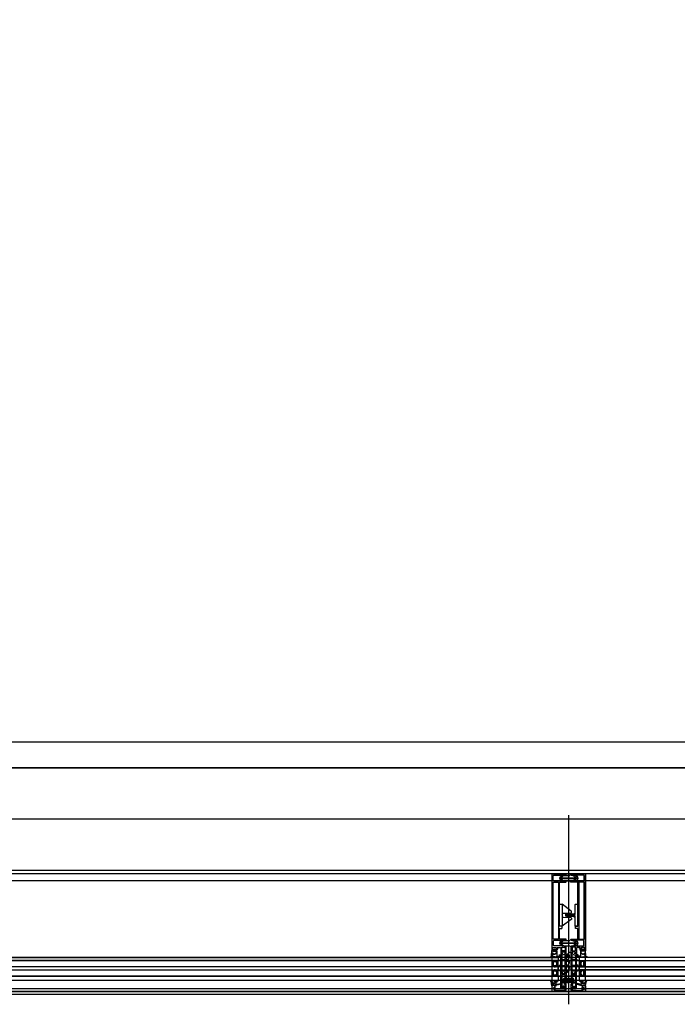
# Model space of a CAD drawing. Header units: millimetres. Extents: x 373037 to 682063, y 76092 to 274210.
# Tile 33 of 256: x 658876 to 660155, y 249572 to 251487. Entities that reach past the tile are written whole.
import ezdxf

# ---------------------------------------------------------------- set-up
doc = ezdxf.new("R2010")
doc.units = ezdxf.units.MM
doc.header["$LTSCALE"] = 100
doc.linetypes.add('ČÁRKOVANÁ', pattern=[19.05, 12.7, -6.35])
doc.layers.get('0').update_dxf_attribs({"linetype": 'CONTINUOUS'})
doc.layers.add('PUDORYS', color=253, linetype='CONTINUOUS')

# ---------------------------------------------------------------- blocks, each defined once
blk = doc.blocks.new('244748_a')
blk.add_lwpolyline([(8.3, -1.7, 0.082248), (6.3, -0.9, -1.09695), (6.9, -0.1, -0.315353), (11.3, -5.2, -0.480529), (10.9, -5.6), (4.3, -5.6), (4.1, -5.5), (-16.5, -5.5), (-16.7, -5.6), (-20.4, -5.6, 0.574019), (-21.9, -4.8), (-23, -5.4, 0.524827), (-23, -5.9), (-21.9, -6.5, 0.574021), (-20.4, -5.7), (-16.7, -5.7), (-16.5, -5.9), (4.1, -5.9), (4.3, -5.7), (10.9, -5.7, -0.480529), (11.3, -6.1, -0.326229), (6.9, -11.1, -1.09695), (6.3, -10.3, 0.081457), (8.3, -9.6, 0.599203), (7.5, -8.1), (5.5, -8.1, 0.198965), (5.2, -8.2), (2.2, -11.2), (0.9, -12, -0.738038), (0.5, -11.6), (0.9, -11, 1), (0.3, -10.7), (0, -11.3), (-1, -11.3, 0.619205), (-1.4, -12.1), (-1.3, -12.4, -0.808139), (-2, -13), (-3.6, -11.4, 0.198906), (-4.3, -11.2), (-15, -11.2, -0.198936), (-16.8, -10.4), (-19, -8.2, 0.198942), (-19.3, -8.1), (-20.7, -8.1, 0.500217), (-21.1, -8.7, 0.122037), (-18.5, -10.3, -1.093735), (-19.1, -11.1, -0.240768), (-23.7, -6.1, -0.106226), (-23.7, -5.2, -0.256232), (-19, -0.1, -1.093735), (-18.4, -0.9, 0.116856), (-21.1, -2.6, 0.500217), (-20.7, -3.3), (-19.3, -3.3, 0.198942), (-19, -3.1), (-16.8, -0.9, -0.198936), (-15, -0.2), (-4.3, -0.2, 0.198907), (-3.6, 0.1), (-2, 1.7, -0.808139), (-1.3, 1.1), (-1.4, 0.8, 0.619205), (-1, 0), (0, 0), (0.3, -0.6, 1), (0.9, -0.3), (0.5, 0.3, -0.738038), (0.9, 0.7), (2.2, -0.2), (5.2, -3.1, 0.198965), (5.5, -3.3), (7.5, -3.3, 0.599203)], format="xyb", close=True)
blk = doc.blocks.new('236134_0100_s_v')
for points in [[(22.8, -23), (22.8, -5), (42, -5, 0.414214), (43, -4), (43, -1, 0.414214), (42, 0), (1, 0, 0.414214), (0, -1), (0, -4, 0.414214), (1, -5), (20.2, -5), (20.2, -23)], [(15, -5, -0.414214), (19, -9), (19, -16.6, 0.165764), (19.5, -23), (23.5, -23, 0.165764), (24, -16.6), (24, -9, -0.414214), (28, -5)]]:
    blk.add_lwpolyline(points, format="xyb")
blk = doc.blocks.new('236134_0200_s_v')
for points in [[(19.6, 5, -0.41166), (17.6, 7), (17.4, 22.2, 0.344217), (17.1, 22.7), (16, 23), (14, 23, 0.240828), (13.2, 22.6), (0.2, 4.6)], [(23.4, 5, 0.41166), (25.4, 7), (25.6, 22.2, -0.344217), (25.9, 22.7), (27, 23), (29, 23, -0.240828), (29.8, 22.6), (42.8, 4.6)]]:
    blk.add_lwpolyline(points, format="xyb")
blk.add_lwpolyline([(42, 5), (1, 5, 0.414214), (0, 4), (0, 1, 0.414214), (1, 0), (42, 0, 0.414214), (43, 1), (43, 4, 0.414214)], format="xyb", close=True)
blk = doc.blocks.new('284336')
for points in [[(-0.7, -9.6), (-10, -9.6, 0.414511), (-10.5, -10.1), (-10.5, -15.5, -1), (-11.7, -15.5), (-11.7, -9.6), (-12.7, -8.9, -0.668884), (-12.6, -8.2), (-12, -8, 0.766384), (-12, -7.2), (-12.6, -7, -0.76831), (-12.6, -6.2), (-12, -6, 0.766384), (-12, -5.2), (-12.6, -5, -0.76831), (-12.6, -4.2), (-12, -4, 0.766384), (-12, -3.2), (-12.6, -3, -0.877523), (-12.5, -2.2), (-12.1, -2.2, 0.698129), (-11.8, -1.5, -0.220231), (-12.9, 0.8), (-12.9, 3.5, -0.157143), (-12.8, 3.7), (-12.7, 3.4, -0.067482), (-12.5, 2.5, 0.393136), (-8.7, -1), (-6.1, -1, -0.414214), (-5.6, -1.5), (-5.6, -2.2, -0.267949), (-5.9, -2.6), (-6.4, -2.9, 0.267949), (-6.6, -3.4), (-6.6, -5.8, 0.267949), (-6.4, -6.3), (-5.9, -6.6, -0.267949), (-5.6, -7), (-5.6, -8.1, 0.414215), (-5.1, -8.6), (-0.4, -8.6), (-0.4, -9.3, -0.414212), (-0.7, -9.6)], [(-0.4, 0), (-0.4, -2, 0.990243), (-0.4, -3), (0.9, -3, 0.414214), (1.2, -2.7), (1.2, -2.6, -0.668123), (1.7, -2.4), (2.7, -3.4, -0.199004), (2.9, -3.8), (2.9, -5.4, -0.199038), (2.7, -5.8), (1.7, -6.8, -0.668191), (1.2, -6.6), (1.2, -6.5, 0.414214), (0.9, -6.2), (-0.4, -6.2, 0.990269), (-0.4, -7.2), (-0.4, -8.6), (-5.1, -8.6, -0.414215), (-5.6, -8.1), (-5.6, -7, 0.267949), (-5.8, -6.6), (-6.3, -6.3, -0.267949), (-6.6, -5.8), (-6.6, -3.4, -0.267949), (-6.3, -3), (-5.8, -2.7, 0.267949), (-5.6, -2.2), (-5.6, -1.5, 0.414214), (-6.1, -1), (-8.7, -1, -0.393156), (-12.5, 2.5, 0.067572), (-12.7, 3.4), (-12.8, 3.7, -0.637545), (-12.1, 3.5), (-11.9, 2.5, 0.344315), (-10.1, 0.9), (0, 0.4, -0.406913), (0.4, 0), (-0.4, 0)], [(1.7, -4.3, 0.414235), (1.2, -3.8), (-0.7, -3.8, 0.414214), (-1.2, -4.3), (-1.2, -4.9, 0.414214), (-0.7, -5.4), (1.2, -5.4, 0.414235), (1.7, -4.9), (1.7, -4.3)]]:
    blk.add_lwpolyline(points, format="xyb", close=True)
blk = doc.blocks.new('433270')
blk.add_lwpolyline([(1, 0, 0.414364), (0, -1), (0, -1.4, 0.255924), (0.2, -1.8, -0.547723), (0.2, -3.2, 0.255924), (0, -3.6), (0, -14.6, 0.414214), (0.3, -14.9), (1.2, -14.9, 0.414214), (1.7, -14.4), (1.7, -10.3, -0.414214), (2, -10), (6, -10, 0.414248), (7, -9), (7, -7.7, 0.414179), (6.5, -7.2), (5.7, -7.2, 0.414232), (5.4, -7.5), (5.4, -8.2, -0.414198), (5.1, -8.5), (2.8, -8.5, -0.414204), (1.8, -7.5), (1.8, -4.5, -0.147432), (2, -3.9, 0.147461), (2.4, -2.5), (2.4, -2.3, -0.414214), (2.9, -1.8), (21.9, -1.8, -0.668178), (22.2, -2.7), (22.2, -2.7, 1), (21.6, -3.3), (21.5, -3.4, 0.198912), (21.4, -3.7), (21.4, -4, 0.414214), (22.1, -4.7), (22.4, -4.7, 0.576988), (22.6, -4.3, -0.311246), (24.6, -4.3, 0.576988), (24.8, -4.7), (25.3, -4.7, -0.260065), (25.3, -6.6), (24.8, -6.6, 0.576988), (24.6, -7.1, -0.311246), (22.6, -7.1, 0.576988), (22.4, -6.6), (22.1, -6.6, 0.414214), (21.4, -7.3), (21.4, -7.6, 0.267949), (21.6, -8), (21.9, -8.2, -0.637047), (21.7, -10), (19.8, -10.7, 0.315299), (19.5, -11.2), (19.5, -11.5, 0.520567), (20.2, -12), (22.8, -11, -0.520567), (23.5, -11.5), (23.5, -12.5, 0.414062), (24, -13), (25, -13, 0.414186), (25.5, -12.5), (25.5, -11.5, -0.414182), (26, -11), (27, -11, 0.414214), (27.5, -10.5), (27.5, -0.5, 0.414214), (27, 0), (1, 0)], format="xyb", close=True)
blk = doc.blocks.new('284325')
for points in [[(0.8, -5.2, -0.560316), (0.9, -4.7), (1.9, -4.4, 0.3153), (2.1, -4.1), (2.1, -1.9, 0.451558), (1.8, -1.6), (0.9, -1.7, -0.399586), (0.6, -1.5), (0.3, -0.1, -0.415977), (0.5, 0.3, 0.024107), (6.1, 1.2, 0.076636), (9, 2.3, -0.577615), (10.8, 1.3), (10, 1.4, 0.283171), (9.1, 0.9, -0.168429), (7.1, -0.7), (5.9, -1.2, 0.315302), (5.2, -2.1), (5.2, -4.2, 0.269719), (6.8, -6.8, -0.194797), (10.2, -11.5, -0.342663), (9.2, -11.2, 0.119207), (5.4, -7.6, 0.578571), (3.6, -8.6), (3.6, -11.8, 0.176415), (6.2, -18.7, -1), (5.2, -19.5, -0.176415), (2.4, -11.8), (2.4, -8.9, 0.208286), (0.8, -5.2)], [(9, -6.7), (10.3, -8.8, -0.134555), (10.8, -10.6, -0.339795), (10.2, -11.5, 0.194788), (6.8, -6.8, -0.269736), (5.2, -4.2), (5.2, -2.1, -0.315302), (5.9, -1.2), (7.1, -0.7, 0.168429), (9.1, 0.9, -0.283167), (10, 1.4), (10.8, 1.3), (10.8, -0.7, -0.070852), (10.7, -1.3), (9.9, -3.9, -0.241839), (9.1, -4.8), (7.9, -5.2, 0.836024), (8.1, -6.2), (8.1, -6.2, -0.255349), (9, -6.7)]]:
    blk.add_lwpolyline(points, format="xyb", close=True)
blk = doc.blocks.new('288126')
for points in [[(-16.5, 0), (16.5, 0)], [(-21.4, -6.3), (-17.8, -3.7)], [(-14.7, -4.5), (-19.9, -8.3)], [(-17, -2.1), (-17, -0.5)], [(-8.8, -4.3), (-14.1, -4.3)], [(-11, -6.3), (-8.7, -4.7)], [(-4.3, -4.5), (-9.5, -8.3)], [(1.8, -4.3), (-3.7, -4.3)], [(-0.4, -6.4), (1.9, -4.7)], [(6.3, -4.5), (1.1, -8.4)], [(12.2, -4.3), (6.9, -4.3)], [(10, -6.4), (12.3, -4.7)], [(16.6, -4.6), (11.5, -8.4)], [(17, -0.5), (17, -3.8)]]:
    blk.add_lwpolyline(points)
for centre, radius, start, end in [((16.5, -0.5), 0.5, 0, 90), ((-20.6, -7.3), 1.25, 126.7059, 306.7059), ((-16.5, -0.5), 0.5, 90, 180), ((-10.2, -7.3), 1.25, 126.7059, 306.7059), ((0.4, -7.4), 1.25, 126.7059, 306.7059), ((10.8, -7.4), 1.25, 126.7059, 306.7059), ((16, -3.8), 1, 306.7059, 0)]:
    blk.add_arc(centre, radius, start, end)
at = {"extrusion": (0, 0, -1)}
for centre, radius, start, end in [((19, -2.1), 2, 180, 233.2941), ((14.1, -5.3), 1, 53.2941, 90), ((8.8, -4.5), 0.2, 90, 233.2941), ((3.7, -5.3), 1, 53.2941, 90), ((-1.8, -4.5), 0.2, 90, 233.2941), ((-6.9, -5.3), 1, 53.2941, 90), ((-12.2, -4.5), 0.2, 90, 233.2941)]:
    blk.add_arc(centre, radius, start, end, dxfattribs=at)
blk = doc.blocks.new('246426')
for points in [[(-1.8, 0.6), (-2.9, -0.4, 0.198926), (-3.2, -1.1), (-3.2, -2.3, 0.198926), (-2.9, -3), (-1.8, -4, 0.637051), (-1.5, -3.9), (-1.5, -3.4), (-0.3, -3.4, -0.41484), (0, -3.7), (0, -5.2, 0.414232), (0.5, -5.7), (2.1, -5.7, 0.071862), (2.2, -5.7, 0.157876), (3.7, -4.6, 0.360336), (3.5, 2.4, 0.964062), (2.5, 1.5, -0.403385), (2.3, -4.3, -0.190964), (2.1, -4.4), (1.7, -4.4, -0.414214), (1.2, -3.9), (1.2, 1.3, 0.414201), (0.2, 2.3), (0, 2.3), (0, 0.3, -0.414214), (-0.3, 0), (-1.5, 0), (-1.5, 0.5, 0.637051), (-1.8, 0.6)], [(-2.3, -1.4, -0.414214), (-1.9, -1), (-0.4, -1, -0.414214), (0, -1.4), (0, -2, -0.414214), (-0.4, -2.4), (-1.9, -2.4, -0.414214), (-2.3, -2), (-2.3, -1.4)]]:
    blk.add_lwpolyline(points, format="xyb", close=True)

msp = doc.modelspace()

# ---------------------------------------------------------------- linework, layer by layer
at = {"layer": 'PUDORYS', "color": 252, "ltscale": 5, "true_color": 0x939598}
msp.add_line((681126.6, 250082.2), (655526.6, 250082.2), dxfattribs=at)
at = {"layer": 'PUDORYS', "color": 252, "ltscale": 20, "true_color": 0x939598}
msp.add_line((661989.1, 250032.2), (655476.6, 250032.2), dxfattribs=at)
at = {"layer": 'PUDORYS', "color": 252, "true_color": 0x939598}
for p, q in [((659943.6, 249572.2), (659943.6, 249940.4)), ((661770.1, 249826.2), (658933.1, 249826.2)), ((660834.7, 249663.2), (656022.1, 249663.2)), ((656022.1, 249657.2), (658922.1, 249657.2)), ((658922.1, 249657.2), (660827.2, 249657.2)), ((659923.1, 249663.2), (659923.1, 249657.2)), ((659964.1, 249663.2), (659964.1, 249657.2)), ((658922.1, 249645.2), (656022.1, 249645.2)), ((656022.1, 249639.2), (658881.1, 249639.2)), ((658881.1, 249639.2), (660827.2, 249639.2)), ((660827.2, 249645.2), (658922.1, 249645.2)), ((659923.1, 249645.2), (659923.1, 249639.2)), ((659928.6, 249645.2), (659928.6, 249645.2)), ((659928.6, 249639.2), (659928.6, 249639.2)), ((659964.1, 249645.2), (659964.1, 249639.2)), ((658922.1, 249627.2), (656022.1, 249627.2)), ((656022.1, 249619.2), (658881.1, 249619.2)), ((658881.1, 249619.2), (660834.7, 249619.2)), ((660827.2, 249627.2), (658922.1, 249627.2)), ((659923.1, 249627.2), (659923.1, 249619.2)), ((659964.1, 249627.2), (659964.1, 249619.2))]:
    msp.add_line(p, q, dxfattribs=at)
at = {"layer": 'PUDORYS', "color": 252, "ltscale": 15, "true_color": 0x939598}
for points in [[(655036.6, 249592.2), (681616.6, 249592.2), (681616.6, 273272.2), (655036.6, 273272.2)], [(681611.6, 273267.2), (655041.6, 273267.2), (655041.6, 249597.2), (681611.6, 249597.2)], [(655063.6, 249619.2), (681589.6, 249619.2), (681589.6, 273245.2), (655063.6, 273245.2)], [(681581.6, 273237.2), (655071.6, 273237.2), (655071.6, 249627.2), (681581.6, 249627.2)], [(655270.6, 273038.2), (681383.2, 273038.2), (681383.2, 249826.2), (655270.6, 249826.2)], [(681376.6, 249832.2), (655276.6, 249832.2), (655276.6, 273032.2), (681376.6, 273032.2)], [(659911.1, 249597.2), (659976.1, 249597.2), (659976.1, 249825.2), (659911.1, 249825.2)], [(659923.1, 249657.2), (657880.1, 249657.2), (657880.1, 249663.2), (659923.1, 249663.2)], [(660834.7, 249663.2), (659964.1, 249663.2), (659964.1, 249657.2), (660834.7, 249657.2)], [(657880.1, 249639.2), (659923.1, 249639.2), (659923.1, 249645.2), (657880.1, 249645.2)], [(659964.1, 249645.2), (660834.7, 249645.2), (660834.7, 249639.2), (659964.1, 249639.2)]]:
    msp.add_lwpolyline(points, close=True, dxfattribs=at)
at = {"layer": 'PUDORYS', "color": 252, "linetype": 'ČÁRKOVANÁ', "ltscale": 5, "true_color": 0x939598}
for points in [[(681606.6, 249602.2), (655036.6, 249602.2), (655036.6, 273272.2), (681606.6, 273272.2)], [(681611.6, 249597.2), (655041.6, 249597.2), (655041.6, 273267.2), (681611.6, 273267.2)], [(681396.6, 249812.2), (655256.6, 249812.2), (655256.6, 273052.2), (681396.6, 273052.2)], [(681276.6, 249932.2), (655376.6, 249932.2), (655376.6, 272932.2), (681276.6, 272932.2)]]:
    msp.add_lwpolyline(points, close=True, dxfattribs=at)
at = {"layer": 'PUDORYS', "color": 252, "true_color": 0x939598}
for points in [[(681376.6, 249832.2), (655276.6, 249832.2), (655276.6, 273032.2), (681376.6, 273032.2)], [(681176.6, 250032.2), (655476.6, 250032.2), (655476.6, 272832.2), (681176.6, 272832.2)], [(659913.1, 249656.2), (659919.1, 249656.2), (659921.1, 249654.2), (659921.1, 249648.2), (659919.1, 249646.2), (659913.1, 249646.2), (659913.1, 249650.7), (659913.6, 249650.7), (659913.6, 249651.7), (659913.1, 249651.7)], [(659914.1, 249647.2), (659914.1, 249655.2), (659918.7, 249655.2), (659920.1, 249653.7), (659920.1, 249648.7), (659918.7, 249647.2)], [(659974.1, 249656.2), (659968.1, 249656.2), (659966.1, 249654.2), (659966.1, 249648.2), (659968.1, 249646.2), (659974.1, 249646.2), (659974.1, 249650.7), (659973.6, 249650.7), (659973.6, 249651.7), (659974.1, 249651.7)], [(659973.1, 249647.2), (659973.1, 249655.2), (659968.6, 249655.2), (659967.1, 249653.7), (659967.1, 249648.7), (659968.6, 249647.2)], [(659913.1, 249638.2), (659919.1, 249638.2), (659921.1, 249636.2), (659921.1, 249630.2), (659919.1, 249628.2), (659913.1, 249628.2), (659913.1, 249632.7), (659913.6, 249632.7), (659913.6, 249633.7), (659913.1, 249633.7)], [(659914.1, 249629.2), (659914.1, 249637.2), (659918.7, 249637.2), (659920.1, 249635.7), (659920.1, 249630.7), (659918.7, 249629.2)], [(659974.1, 249638.2), (659968.1, 249638.2), (659966.1, 249636.2), (659966.1, 249630.2), (659968.1, 249628.2), (659974.1, 249628.2), (659974.1, 249632.7), (659973.6, 249632.7), (659973.6, 249633.7), (659974.1, 249633.7)], [(659973.1, 249629.2), (659973.1, 249637.2), (659968.6, 249637.2), (659967.1, 249635.7), (659967.1, 249630.7), (659968.6, 249629.2)]]:
    msp.add_lwpolyline(points, close=True, dxfattribs=at)
at = {"layer": 'PUDORYS', "color": 252, "ltscale": 5, "true_color": 0x939598}
msp.add_lwpolyline([(655476.6, 250032.2), (681176.6, 250032.2), (681176.6, 272832.2), (655476.6, 272832.2)], close=True, dxfattribs=at)
at = {"layer": 'PUDORYS', "color": 252, "true_color": 0x939598}
for points in [[(659911.1, 249825.2), (659911.1, 249676.7, 0.414214), (659911.6, 249676.2), (659912.9, 249676.2, 0.41422), (659913.4, 249676.7), (659913.4, 249677.2), (659912.4, 249677.2), (659912.4, 249681.7, -0.414214), (659913.4, 249682.7), (659918.1, 249682.7, -0.414214), (659919.1, 249681.7), (659919.1, 249677.2), (659917.4, 249677.2), (659917.4, 249676.7, 0.414201), (659917.9, 249676.2), (659919.9, 249676.2, 0.414214), (659920.4, 249676.7), (659920.4, 249678.8, -0.414214), (659920.9, 249679.3), (659922.7, 249679.3), (659922.7, 249680.5), (659921.5, 249680.5), (659921.5, 249682.4, -0.414214), (659921.8, 249682.7), (659927.1, 249682.7, -0.414167), (659928.6, 249681.2), (659928.6, 249674.2), (659928.6, 249670.1, 0.57735), (659929.2, 249669.7), (659930.1, 249670.2), (659931.6, 249670.6, 0.488701), (659931.8, 249671.1), (659930.3, 249673.5), (659930.3, 249674, -0.432566), (659930.5, 249674.2), (659936.8, 249674.2, -0.548397), (659937, 249673.9), (659936, 249671.5, 0.425336), (659936.1, 249671.2), (659938.1, 249670.4, 0.531563), (659938.6, 249670.8), (659938.6, 249672.8, 0.231306), (659938.5, 249673.1, -0.306185), (659938.4, 249673.4), (659938.6, 249674.2), (659938.6, 249684.7, 0.414214), (659937.6, 249685.7), (659937.1, 249685.7), (659937.1, 249684.9), (659935.6, 249684.9), (659934.5, 249685.5, 0.13165), (659934, 249685.7), (659915.6, 249685.7, -0.414214), (659914.1, 249687.2), (659914.1, 249690.7, -0.399985), (659914.1, 249691.7), (659914.1, 249695.4, -0.414214), (659915.6, 249696.9), (659934, 249696.9, 0.13165), (659934.5, 249697), (659935.6, 249697.6), (659937.1, 249697.6), (659937.1, 249696.8), (659937.6, 249696.8, 0.414214), (659938.6, 249697.8), (659938.6, 249698.4, 0.414214), (659938.1, 249698.9), (659926.5, 249698.9, -0.414214), (659926, 249699.4), (659926, 249706.8, -0.399985), (659926, 249707.8), (659926, 249719.4, -0.414214), (659926.5, 249719.9), (659930.1, 249719.9, 0.414214), (659930.6, 249720.4), (659930.6, 249723.4, 0.414214), (659930.1, 249723.9), (659926.5, 249723.9, -0.414214), (659926, 249724.4), (659926, 249731.7, -0.38324), (659926, 249732.7), (659926, 249758.2, -0.38324), (659926, 249759.2), (659926, 249774.7, -0.38324), (659926, 249775.7), (659926, 249801.2, -0.38324), (659926, 249802.2), (659926, 249809.5, -0.414214), (659926.5, 249810), (659938.1, 249810, 0.414214), (659938.6, 249810.5), (659938.6, 249811, 0.414214), (659937.6, 249812), (659937.1, 249812), (659937.1, 249811.2), (659935.6, 249811.2), (659934.5, 249811.8, 0.116937), (659934, 249812), (659915.1, 249812, -0.414232), (659913.6, 249813.5), (659913.6, 249817.2, -0.399985), (659913.6, 249818.2), (659913.6, 249821.7, -0.414232), (659915.1, 249823.2), (659934, 249823.2, 0.116937), (659934.5, 249823.3), (659935.6, 249824), (659937.1, 249824), (659937.1, 249823.2), (659937.6, 249823.2, 0.414214), (659938.6, 249824.2), (659938.6, 249825.2, 0.414214), (659937.6, 249826.2), (659912.1, 249826.2, 0.414214), (659911.1, 249825.2)], [(659976.1, 249825.2), (659976.1, 249676.7, -0.414214), (659975.6, 249676.2), (659974.3, 249676.2, -0.41422), (659973.8, 249676.7), (659973.8, 249677.2), (659974.8, 249677.2), (659974.8, 249681.7, 0.414214), (659973.8, 249682.7), (659969.1, 249682.7, 0.414214), (659968.1, 249681.7), (659968.1, 249677.2), (659969.8, 249677.2), (659969.8, 249676.7, -0.414201), (659969.3, 249676.2), (659967.3, 249676.2, -0.414214), (659966.8, 249676.7), (659966.8, 249678.8, 0.414214), (659966.3, 249679.3), (659964.5, 249679.3), (659964.5, 249680.5), (659965.7, 249680.5), (659965.7, 249682.4, 0.414214), (659965.4, 249682.7), (659960.1, 249682.7, 0.414167), (659958.6, 249681.2), (659958.6, 249674.2), (659958.6, 249670.1, -0.57735), (659958, 249669.7), (659957.2, 249670.2), (659955.7, 249670.6, -0.488701), (659955.5, 249671.1), (659956.9, 249673.5), (659956.9, 249674, 0.432566), (659956.7, 249674.2), (659950.4, 249674.2, 0.548397), (659950.2, 249673.9), (659951.3, 249671.5, -0.425336), (659951.2, 249671.2), (659949.2, 249670.4, -0.531563), (659948.6, 249670.8), (659948.6, 249672.8, -0.231306), (659948.8, 249673.1, 0.306185), (659948.9, 249673.4), (659948.6, 249674.2), (659948.6, 249684.7, -0.414214), (659949.6, 249685.7), (659950.1, 249685.7), (659950.1, 249684.9), (659951.6, 249684.9), (659952.8, 249685.5, -0.13165), (659953.3, 249685.7), (659971.6, 249685.7, 0.414214), (659973.1, 249687.2), (659973.1, 249690.7, 0.399985), (659973.1, 249691.7), (659973.1, 249695.4, 0.414214), (659971.6, 249696.9), (659953.3, 249696.9, -0.13165), (659952.8, 249697), (659951.6, 249697.6), (659950.1, 249697.6), (659950.1, 249696.8), (659949.6, 249696.8, -0.414214), (659948.6, 249697.8), (659948.6, 249698.4, -0.414214), (659949.1, 249698.9), (659960.7, 249698.9, 0.414214), (659961.2, 249699.4), (659961.2, 249706.8, 0.399985), (659961.2, 249707.8), (659961.2, 249719.4, 0.414214), (659960.7, 249719.9), (659957.1, 249719.9, -0.414214), (659956.6, 249720.4), (659956.6, 249723.4, -0.414214), (659957.1, 249723.9), (659960.7, 249723.9, 0.414214), (659961.2, 249724.4), (659961.2, 249731.7, 0.38324), (659961.2, 249732.7), (659961.2, 249758.2, 0.38324), (659961.2, 249759.2), (659961.2, 249774.7, 0.38324), (659961.2, 249775.7), (659961.2, 249801.2, 0.38324), (659961.2, 249802.2), (659961.2, 249809.5, 0.414214), (659960.7, 249810), (659949.1, 249810, -0.414214), (659948.6, 249810.5), (659948.6, 249811, -0.414214), (659949.6, 249812), (659950.1, 249812), (659950.1, 249811.2), (659951.6, 249811.2), (659952.8, 249811.8, -0.116937), (659953.3, 249812), (659972.1, 249812, 0.414232), (659973.6, 249813.5), (659973.6, 249817.2, 0.399985), (659973.6, 249818.2), (659973.6, 249821.7, 0.414232), (659972.1, 249823.2), (659953.3, 249823.2, -0.116937), (659952.8, 249823.3), (659951.6, 249824), (659950.1, 249824), (659950.1, 249823.2), (659949.6, 249823.2, -0.414214), (659948.6, 249824.2), (659948.6, 249825.2, -0.414214), (659949.6, 249826.2), (659975.1, 249826.2, -0.414214), (659976.1, 249825.2)], [(659913.2, 249699.4), (659913.2, 249809.5, -0.414214), (659913.7, 249810), (659923.4, 249810, -0.414214), (659923.9, 249809.5), (659923.9, 249699.4, -0.414214), (659923.4, 249698.9), (659913.7, 249698.9, -0.414214), (659913.2, 249699.4)], [(659974, 249699.4), (659974, 249809.5, 0.414214), (659973.5, 249810), (659963.8, 249810, 0.414214), (659963.3, 249809.5), (659963.3, 249699.4, 0.414214), (659963.8, 249698.9), (659973.5, 249698.9, 0.414214), (659974, 249699.4)], [(659938.6, 249669.8), (659938.6, 249657.9), (659938.6, 249636, -0.305837), (659938.3, 249635.5), (659936, 249634.6, 0.425336), (659935.9, 249634.3), (659936.6, 249632.7, -0.543753), (659936, 249631.7), (659931.1, 249631.7, -0.578182), (659930.5, 249632.6), (659931.8, 249634.8, 0.488505), (659931.6, 249635.2), (659930.1, 249635.6), (659928.8, 249636.4, -0.282478), (659928.6, 249636.7), (659928.6, 249637.1, 1.447009), (659928.5, 249637.5), (659925.5, 249637.5, -1), (659925.5, 249638.3), (659928.5, 249638.3, 1.447009), (659928.6, 249638.6), (659928.6, 249647.2, 1.447009), (659928.5, 249647.5), (659925.5, 249647.5, -1), (659925.5, 249648.3), (659928.5, 249648.3, 1.447009), (659928.6, 249648.7), (659928.6, 249657.2, 1.447009), (659928.5, 249657.5), (659925.5, 249657.5, -1), (659925.5, 249658.3), (659928.5, 249658.3, 1.447009), (659928.6, 249658.7), (659928.6, 249667.2, 1.447009), (659928.5, 249667.5), (659925.5, 249667.5, -1), (659925.5, 249668.3), (659928.5, 249668.3, 1.447009), (659928.6, 249668.7), (659928.6, 249669.1, -0.282478), (659928.8, 249669.4), (659930.1, 249670.2), (659931.6, 249670.6, 0.488505), (659931.8, 249671.1), (659930.5, 249673.2, -0.578182), (659931.1, 249674.1), (659936, 249674.1, -0.543753), (659936.6, 249673.1), (659935.9, 249671.5, 0.425336), (659936, 249671.2), (659938.3, 249670.3, -0.305837), (659938.6, 249669.8)], [(659937, 249660.2), (659937, 249667.1, 0.324916), (659936, 249668.5), (659935.2, 249668.8, 0.176429), (659933.1, 249668.7), (659931.2, 249668, 0.305619), (659930.2, 249666.6), (659930.2, 249660.2, 0.414218), (659931.2, 249659.2), (659936, 249659.2, 0.414218), (659937, 249660.2)], [(659936.5, 249683.5, -0.414214), (659937, 249683), (659937, 249676.5, -0.414214), (659936.5, 249676), (659930.8, 249676, -0.414214), (659930.3, 249676.5), (659930.3, 249683, -0.414214), (659930.8, 249683.5), (659936.5, 249683.5)], [(659948.6, 249669.8), (659948.6, 249657.9), (659948.6, 249636, 0.305837), (659949, 249635.5), (659951.2, 249634.6, -0.425336), (659951.3, 249634.3), (659950.6, 249632.7, 0.543753), (659951.3, 249631.7), (659956.2, 249631.7, 0.578182), (659956.7, 249632.6), (659955.5, 249634.8, -0.488505), (659955.7, 249635.2), (659957.2, 249635.6), (659958.5, 249636.4, 0.282478), (659958.6, 249636.7), (659958.6, 249637.1, -1.447009), (659958.8, 249637.5), (659961.7, 249637.5, 1), (659961.7, 249638.3), (659958.8, 249638.3, -1.447009), (659958.6, 249638.6), (659958.6, 249647.2, -1.447009), (659958.8, 249647.5), (659961.7, 249647.5, 1), (659961.7, 249648.3), (659958.8, 249648.3, -1.447009), (659958.6, 249648.7), (659958.6, 249657.2, -1.447009), (659958.8, 249657.5), (659961.7, 249657.5, 1), (659961.7, 249658.3), (659958.8, 249658.3, -1.447009), (659958.6, 249658.7), (659958.6, 249667.2, -1.447009), (659958.8, 249667.5), (659961.7, 249667.5, 1), (659961.7, 249668.3), (659958.8, 249668.3, -1.447009), (659958.6, 249668.7), (659958.6, 249669.1, 0.282478), (659958.5, 249669.4), (659957.2, 249670.2), (659955.7, 249670.6, -0.488505), (659955.5, 249671.1), (659956.7, 249673.2, 0.578182), (659956.2, 249674.1), (659951.3, 249674.1, 0.543753), (659950.6, 249673.1), (659951.3, 249671.5, -0.425336), (659951.2, 249671.2), (659949, 249670.3, 0.305837), (659948.6, 249669.8)], [(659950.7, 249683.5, 0.414214), (659950.2, 249683), (659950.2, 249676.5, 0.414214), (659950.7, 249676), (659956.4, 249676, 0.414214), (659956.9, 249676.5), (659956.9, 249683, 0.414214), (659956.4, 249683.5), (659950.7, 249683.5)], [(659950.2, 249660.2), (659950.2, 249667.1, -0.324916), (659951.3, 249668.5), (659952.1, 249668.8, -0.176429), (659954.2, 249668.7), (659956.1, 249668, -0.305619), (659957, 249666.6), (659957, 249660.2, -0.414218), (659956, 249659.2), (659951.2, 249659.2, -0.414218), (659950.2, 249660.2)], [(659937, 249648.9), (659937, 249656.9, 0.414214), (659936, 249657.9), (659931.2, 249657.9, 0.414214), (659930.2, 249656.9), (659930.2, 249648.9, 0.414214), (659931.2, 249647.9), (659936, 249647.9, 0.414214), (659937, 249648.9)], [(659950.2, 249648.9), (659950.2, 249656.9, -0.414214), (659951.2, 249657.9), (659956, 249657.9, -0.414214), (659957, 249656.9), (659957, 249648.9, -0.414214), (659956, 249647.9), (659951.2, 249647.9, -0.414214), (659950.2, 249648.9)], [(659938.6, 249631.7), (659938.6, 249620.7, -0.414426), (659938.1, 249620.2), (659937.6, 249620.2), (659937.6, 249621.2), (659936.1, 249621.2, 0.414214), (659935.1, 249620.2), (659935.1, 249618.7, 0.399985), (659935.1, 249617.7), (659935.1, 249616.2, 0.414214), (659936.1, 249615.2), (659937.6, 249615.2), (659937.6, 249616.2), (659938.1, 249616.2, -0.414456), (659938.6, 249615.7), (659938.6, 249614.4, -0.413971), (659938.3, 249614.1), (659937.1, 249614.1, 0.414214), (659936.8, 249613.8), (659936.8, 249610.8), (659935.8, 249610.8, -0.414214), (659935.3, 249611.3), (659935.3, 249613.2, 0.414214), (659934.8, 249613.7), (659931.3, 249613.7, 0.414206), (659930.3, 249612.7), (659930.3, 249604.4, 0.414206), (659930.8, 249603.9), (659932.7, 249603.9, 0.414219), (659933.2, 249604.4), (659933.2, 249605.2, -0.414214), (659933.7, 249605.7), (659934.2, 249605.7, -0.414214), (659934.7, 249605.2), (659934.7, 249603.4, -0.414214), (659933.7, 249602.4), (659929.6, 249602.4, -0.414214), (659928.6, 249603.4), (659928.6, 249631.7), (659928.6, 249635.8, -0.57735), (659929.2, 249636.1), (659930.1, 249635.6), (659931.6, 249635.2, -0.488701), (659931.8, 249634.7), (659930.3, 249632.3), (659930.3, 249631.8, 0.432566), (659930.5, 249631.7), (659936.8, 249631.7, 0.548397), (659937, 249631.9), (659936, 249634.3, -0.425336), (659936.1, 249634.6), (659938.1, 249635.4, -0.531563), (659938.6, 249635), (659938.6, 249633, -0.231306), (659938.5, 249632.7, 0.306185), (659938.4, 249632.4), (659938.6, 249631.7)], [(659937, 249638.7), (659937, 249645.6, 0.414218), (659936, 249646.6), (659931.2, 249646.6, 0.414218), (659930.2, 249645.6), (659930.2, 249639.2, 0.305619), (659931.2, 249637.9), (659933.1, 249637.1, 0.176429), (659935.2, 249637), (659936, 249637.3, 0.324916), (659937, 249638.7)], [(659948.6, 249631.7), (659948.6, 249620.7, 0.414426), (659949.1, 249620.2), (659949.6, 249620.2), (659949.6, 249621.2), (659951.1, 249621.2, -0.414214), (659952.1, 249620.2), (659952.1, 249618.7, -0.399985), (659952.1, 249617.7), (659952.1, 249616.2, -0.414214), (659951.1, 249615.2), (659949.6, 249615.2), (659949.6, 249616.2), (659949.1, 249616.2, 0.414456), (659948.6, 249615.7), (659948.6, 249614.4, 0.413971), (659948.9, 249614.1), (659950.1, 249614.1, -0.414214), (659950.4, 249613.8), (659950.4, 249610.8), (659951.4, 249610.8, 0.414214), (659951.9, 249611.3), (659951.9, 249613.2, -0.414214), (659952.4, 249613.7), (659955.9, 249613.7, -0.414206), (659956.9, 249612.7), (659956.9, 249604.4, -0.414206), (659956.4, 249603.9), (659954.5, 249603.9, -0.414219), (659954, 249604.4), (659954, 249605.2, 0.414214), (659953.5, 249605.7), (659953, 249605.7, 0.414214), (659952.5, 249605.2), (659952.5, 249603.4, 0.414214), (659953.5, 249602.4), (659957.6, 249602.4, 0.414214), (659958.6, 249603.4), (659958.6, 249631.7), (659958.6, 249635.8, 0.57735), (659958, 249636.1), (659957.2, 249635.6), (659955.7, 249635.2, 0.488701), (659955.5, 249634.7), (659956.9, 249632.3), (659956.9, 249631.8, -0.432566), (659956.7, 249631.7), (659950.4, 249631.7, -0.548397), (659950.2, 249631.9), (659951.3, 249634.3, 0.425336), (659951.2, 249634.6), (659949.2, 249635.4, 0.531563), (659948.6, 249635), (659948.6, 249633, 0.231306), (659948.8, 249632.7, -0.306185), (659948.9, 249632.4), (659948.6, 249631.7)], [(659950.2, 249638.7), (659950.2, 249645.6, -0.414218), (659951.2, 249646.6), (659956, 249646.6, -0.414218), (659957, 249645.6), (659957, 249639.2, -0.305619), (659956.1, 249637.9), (659954.2, 249637.1, -0.176429), (659952.1, 249637), (659951.3, 249637.3, -0.324916), (659950.2, 249638.7)], [(659930.3, 249629.5), (659930.3, 249615.8, 0.414214), (659930.8, 249615.3), (659933, 249615.3, 0.414214), (659933.5, 249615.8), (659933.5, 249620.7, -0.411139), (659935.5, 249622.8), (659936.5, 249622.8, 0.414214), (659937, 249623.3), (659937, 249629.5, 0.414214), (659936.5, 249630), (659930.8, 249630, 0.414214), (659930.3, 249629.5)], [(659956.9, 249629.5), (659956.9, 249615.8, -0.414214), (659956.4, 249615.3), (659954.2, 249615.3, -0.414214), (659953.7, 249615.8), (659953.7, 249620.7, 0.411139), (659951.7, 249622.8), (659950.7, 249622.8, -0.414214), (659950.2, 249623.3), (659950.2, 249629.5, -0.414214), (659950.7, 249630), (659956.4, 249630, -0.414214), (659956.9, 249629.5)]]:
    msp.add_lwpolyline(points, format="xyb", close=True, dxfattribs=at)
for centre, radius, start, end in [((659915.3, 249656.7), 0.596, 303.0366, 56.9634), ((659915.6, 249656.7), 0.596, 303.0366, 56.9634), ((659915.9, 249656.7), 0.596, 303.0366, 56.9634), ((659916.2, 249656.7), 0.596, 303.0366, 56.9634), ((659916.4, 249656.7), 0.596, 303.0366, 56.9634), ((659916.7, 249656.7), 0.596, 303.0366, 56.9634), ((659917, 249656.7), 0.596, 303.0366, 56.9634), ((659917.3, 249656.7), 0.596, 303.0366, 56.9634), ((659917.6, 249656.7), 0.596, 303.0366, 56.9634), ((659917.9, 249656.7), 0.596, 303.0366, 56.9634), ((659918.2, 249656.7), 0.596, 303.0366, 56.9634), ((659918.5, 249656.7), 0.596, 303.0366, 56.9634), ((659918.8, 249656.7), 0.596, 303.0366, 56.9634), ((659918.8, 249656.5), 0.879, 313.9949, 46.4964), ((659918.7, 249656.4), 1.26, 321.9656, 38.4996), ((659918.5, 249656.2), 1.71, 327.2949, 32.6857), ((659918.3, 249656.1), 2.25, 331.5273, 28.4028), ((659918, 249655.9), 2.9, 335.3067, 25.2952), ((659917.6, 249655.8), 3.55, 337.2938, 22.409), ((659945, 249651.2), 22.7, 164.6728, 195.3272), ((659942.2, 249651.2), 22.7, 344.6728, 15.3272), ((659969.7, 249655.8), 3.55, 157.591, 202.7062), ((659969.3, 249655.9), 2.9, 154.7048, 204.6933), ((659969, 249656.1), 2.25, 151.5972, 208.4727), ((659968.7, 249656.2), 1.71, 147.3143, 212.7051), ((659968.6, 249656.4), 1.26, 141.5004, 218.0344), ((659968.5, 249656.5), 0.879, 133.5036, 226.0051), ((659968.5, 249656.7), 0.596, 123.0366, 236.9634), ((659968.8, 249656.7), 0.596, 123.0366, 236.9634), ((659969.1, 249656.7), 0.596, 123.0366, 236.9634), ((659969.4, 249656.7), 0.596, 123.0366, 236.9634), ((659969.7, 249656.7), 0.596, 123.0366, 236.9634), ((659970, 249656.7), 0.596, 123.0366, 236.9634), ((659970.2, 249656.7), 0.596, 123.0366, 236.9634), ((659970.5, 249656.7), 0.596, 123.0366, 236.9634), ((659970.8, 249656.7), 0.596, 123.0366, 236.9634), ((659971.1, 249656.7), 0.596, 123.0366, 236.9634), ((659971.4, 249656.7), 0.596, 123.0366, 236.9634), ((659971.7, 249656.7), 0.596, 123.0366, 236.9634), ((659972, 249656.7), 0.596, 123.0366, 236.9634), ((659915.3, 249645.7), 0.596, 303.0366, 56.9634), ((659915.3, 249638.7), 0.596, 303.0366, 56.9634), ((659915.6, 249645.7), 0.596, 303.0366, 56.9634), ((659915.6, 249638.7), 0.596, 303.0366, 56.9634), ((659915.9, 249645.7), 0.596, 303.0366, 56.9634), ((659915.9, 249638.7), 0.596, 303.0366, 56.9634), ((659916.2, 249645.7), 0.596, 303.0366, 56.9634), ((659916.2, 249638.7), 0.596, 303.0366, 56.9634), ((659916.4, 249645.7), 0.596, 303.0366, 56.9634), ((659916.4, 249638.7), 0.596, 303.0366, 56.9634), ((659916.7, 249645.7), 0.596, 303.0366, 56.9634), ((659916.7, 249638.7), 0.596, 303.0366, 56.9634), ((659917, 249645.7), 0.596, 303.0366, 56.9634), ((659917, 249638.7), 0.596, 303.0366, 56.9634), ((659917.3, 249645.7), 0.596, 303.0366, 56.9634), ((659917.3, 249638.7), 0.596, 303.0366, 56.9634), ((659917.6, 249645.7), 0.596, 303.0366, 56.9634), ((659917.6, 249638.7), 0.596, 303.0366, 56.9634), ((659917.9, 249645.7), 0.596, 303.0366, 56.9634), ((659917.9, 249638.7), 0.596, 303.0366, 56.9634), ((659918.2, 249645.7), 0.596, 303.0366, 56.9634), ((659918.2, 249638.7), 0.596, 303.0366, 56.9634), ((659918.5, 249645.7), 0.596, 303.0366, 56.9634), ((659918.5, 249638.7), 0.596, 303.0366, 56.9634), ((659918.8, 249645.7), 0.596, 303.0366, 56.9634), ((659918.8, 249638.7), 0.596, 303.0366, 56.9634), ((659918.8, 249645.8), 0.879, 313.5036, 46.0051), ((659918.8, 249638.5), 0.879, 313.9949, 46.4964), ((659918.7, 249645.9), 1.26, 321.5004, 38.0344), ((659918.7, 249638.4), 1.26, 321.9656, 38.4996), ((659918.5, 249646.1), 1.71, 327.3143, 32.7051), ((659918.5, 249638.2), 1.71, 327.2949, 32.6857), ((659918.3, 249646.2), 2.25, 331.5972, 28.4727), ((659918.3, 249638.1), 2.25, 331.5273, 28.4028), ((659918, 249646.4), 2.9, 334.7048, 24.6933), ((659918, 249637.9), 2.9, 335.3067, 25.2952), ((659917.6, 249646.5), 3.55, 337.591, 22.7062), ((659917.6, 249637.8), 3.55, 337.2938, 22.409), ((659945, 249633.2), 22.7, 164.6728, 195.3272), ((659942.2, 249633.2), 22.7, 344.6728, 15.3272), ((659969.7, 249646.5), 3.55, 157.2938, 202.409), ((659969.7, 249637.8), 3.55, 157.591, 202.7062), ((659969.3, 249646.4), 2.9, 155.3067, 205.2952), ((659969.3, 249637.9), 2.9, 154.7048, 204.6933), ((659969, 249646.2), 2.25, 151.5273, 208.4028), ((659969, 249638.1), 2.25, 151.5972, 208.4727), ((659968.7, 249646.1), 1.71, 147.2949, 212.6857), ((659968.7, 249638.2), 1.71, 147.3143, 212.7051), ((659968.6, 249645.9), 1.26, 141.9656, 218.4996), ((659968.6, 249638.4), 1.26, 141.5004, 218.0344), ((659968.5, 249645.8), 0.879, 133.9949, 226.4964), ((659968.5, 249638.5), 0.879, 133.5036, 226.0051), ((659968.5, 249645.7), 0.596, 123.0366, 236.9634), ((659968.5, 249638.7), 0.596, 123.0366, 236.9634), ((659968.8, 249645.7), 0.596, 123.0366, 236.9634), ((659968.8, 249638.7), 0.596, 123.0366, 236.9634), ((659969.1, 249645.7), 0.596, 123.0366, 236.9634), ((659969.1, 249638.7), 0.596, 123.0366, 236.9634), ((659969.4, 249645.7), 0.596, 123.0366, 236.9634), ((659969.4, 249638.7), 0.596, 123.0366, 236.9634), ((659969.7, 249645.7), 0.596, 123.0366, 236.9634), ((659969.7, 249638.7), 0.596, 123.0366, 236.9634), ((659970, 249645.7), 0.596, 123.0366, 236.9634), ((659970, 249638.7), 0.596, 123.0366, 236.9634), ((659970.2, 249645.7), 0.596, 123.0366, 236.9634), ((659970.2, 249638.7), 0.596, 123.0366, 236.9634), ((659970.5, 249645.7), 0.596, 123.0366, 236.9634), ((659970.5, 249638.7), 0.596, 123.0366, 236.9634), ((659970.8, 249645.7), 0.596, 123.0366, 236.9634), ((659970.8, 249638.7), 0.596, 123.0366, 236.9634), ((659971.1, 249645.7), 0.596, 123.0366, 236.9634), ((659971.1, 249638.7), 0.596, 123.0366, 236.9634), ((659971.4, 249645.7), 0.596, 123.0366, 236.9634), ((659971.4, 249638.7), 0.596, 123.0366, 236.9634), ((659971.7, 249645.7), 0.596, 123.0366, 236.9634), ((659971.7, 249638.7), 0.596, 123.0366, 236.9634), ((659972, 249645.7), 0.596, 123.0366, 236.9634), ((659972, 249638.7), 0.596, 123.0366, 236.9634), ((659915.3, 249627.7), 0.596, 303.0366, 56.9634), ((659915.6, 249627.7), 0.596, 303.0366, 56.9634), ((659915.9, 249627.7), 0.596, 303.0366, 56.9634), ((659916.2, 249627.7), 0.596, 303.0366, 56.9634), ((659916.4, 249627.7), 0.596, 303.0366, 56.9634), ((659916.7, 249627.7), 0.596, 303.0366, 56.9634), ((659917, 249627.7), 0.596, 303.0366, 56.9634), ((659917.3, 249627.7), 0.596, 303.0366, 56.9634), ((659917.6, 249627.7), 0.596, 303.0366, 56.9634), ((659917.9, 249627.7), 0.596, 303.0366, 56.9634), ((659918.2, 249627.7), 0.596, 303.0366, 56.9634), ((659918.5, 249627.7), 0.596, 303.0366, 56.9634), ((659918.8, 249627.7), 0.596, 303.0366, 56.9634), ((659918.8, 249627.8), 0.879, 313.5036, 46.0051), ((659918.7, 249627.9), 1.26, 321.5004, 38.0344), ((659918.5, 249628.1), 1.71, 327.3143, 32.7051), ((659918.3, 249628.2), 2.25, 331.5972, 28.4727), ((659918, 249628.4), 2.9, 334.7048, 24.6933), ((659917.6, 249628.5), 3.55, 337.591, 22.7062), ((659969.7, 249628.5), 3.55, 157.2938, 202.409), ((659969.3, 249628.4), 2.9, 155.3067, 205.2952), ((659969, 249628.2), 2.25, 151.5273, 208.4028), ((659968.7, 249628.1), 1.71, 147.2949, 212.6857), ((659968.6, 249627.9), 1.26, 141.9656, 218.4996), ((659968.5, 249627.8), 0.879, 133.9949, 226.4964), ((659968.5, 249627.7), 0.596, 123.0366, 236.9634), ((659968.8, 249627.7), 0.596, 123.0366, 236.9634), ((659969.1, 249627.7), 0.596, 123.0366, 236.9634), ((659969.4, 249627.7), 0.596, 123.0366, 236.9634), ((659969.7, 249627.7), 0.596, 123.0366, 236.9634), ((659970, 249627.7), 0.596, 123.0366, 236.9634), ((659970.2, 249627.7), 0.596, 123.0366, 236.9634), ((659970.5, 249627.7), 0.596, 123.0366, 236.9634), ((659970.8, 249627.7), 0.596, 123.0366, 236.9634), ((659971.1, 249627.7), 0.596, 123.0366, 236.9634), ((659971.4, 249627.7), 0.596, 123.0366, 236.9634), ((659971.7, 249627.7), 0.596, 123.0366, 236.9634), ((659972, 249627.7), 0.596, 123.0366, 236.9634)]:
    msp.add_arc(centre, radius, start, end, dxfattribs=at)

# ---------------------------------------------------------------- block references
for name, p in [('244748_a', (659949.9, 249823.1)), ('244748_a', (659949.9, 249696.8)), ('246426', (659938.6, 249620.2))]:
    msp.add_blockref(name, p, dxfattribs=at)
at = {"layer": 'PUDORYS', "color": 252, "true_color": 0x939598, "xscale": -1}
for name, p, rotation in [('236134_0200_s_v', (659926, 249723.9), 270), ('236134_0100_s_v', (659961.2, 249723.9), 270), ('288126', (659948.6, 249656.1), 270), ('284336', (659976.1, 249676.6), 270), ('433270', (659948.6, 249597.2), 180), ('284325', (659976.1, 249608), 270)]:
    msp.add_blockref(name, p, dxfattribs=dict(at, rotation=rotation))
at = {"layer": 'PUDORYS', "color": 252, "true_color": 0x939598}
for name, p, rotation in [('284336', (659911.1, 249676.6), 90), ('284325', (659911.1, 249608), 90), ('433270', (659938.6, 249597.2), 180)]:
    msp.add_blockref(name, p, dxfattribs=dict(at, rotation=rotation))
at = {"layer": 'PUDORYS', "color": 252, "true_color": 0x939598, "xscale": -1}
msp.add_blockref('246426', (659948.6, 249620.2), dxfattribs=at)

doc.saveas('drawing.dxf')
